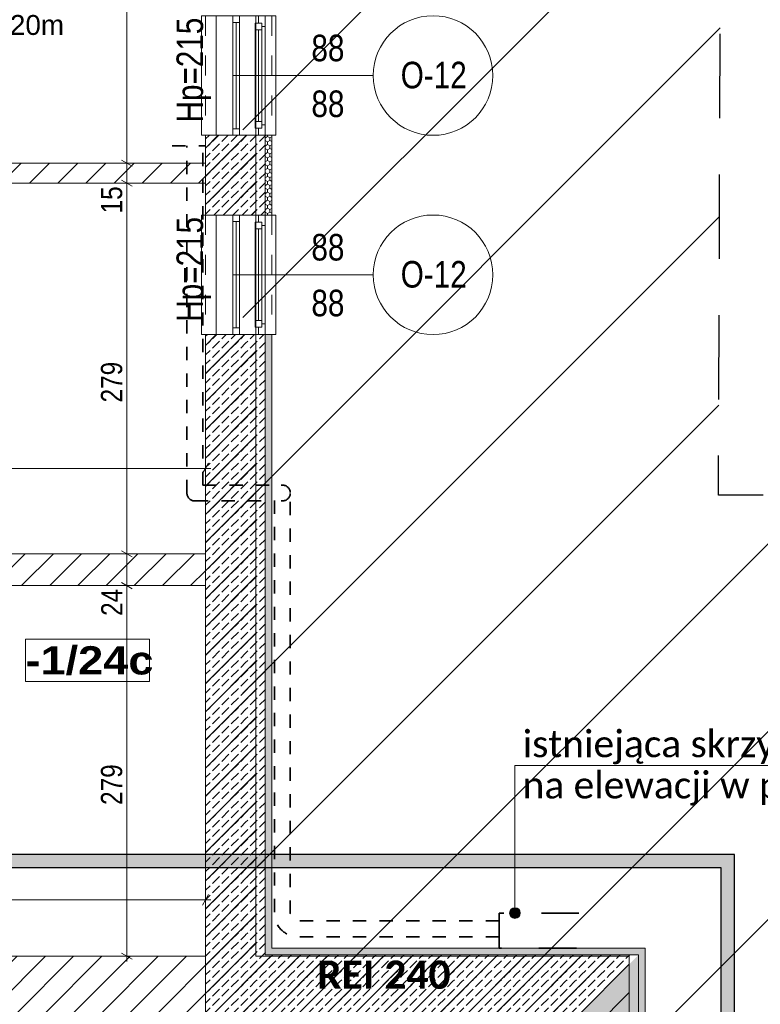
# Model space of a CAD drawing. Header units: centimetres. Extents: x 18292 to 3593338517, y 11794 to 62103.
# Tile 83 of 147: x 898357433 to 898357991, y 55784 to 56526. Entities that reach past the tile are written whole.
import ezdxf

# ---------------------------------------------------------------- set-up
doc = ezdxf.new("R2010")
doc.units = ezdxf.units.CM
doc.header["$MEASUREMENT"] = 0
for name, pattern in [('1 LINIA PRZERYWANA', [30, 15, -15]), ('Dashed', [56.44444465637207, 28.22222232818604, -28.22222232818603]), ('Dashed-002', [20, 10, -10]), ('Long Dashed', [105.83333015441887, 63.49999904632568, -42.3333311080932])]:
    doc.linetypes.add(name, pattern=pattern)
for name, color, linetype in [('410-Fundamenty', 7, 'Continuous'), ('499-Wymiary i opisy', 7, 'Continuous'), ('__PROJEKTOWANE', 7, 'Continuous'), ('__PROJEKTOWANE_WYPOSAŻENIE', 7, 'Continuous'), ('MF-NR', 7, 'Continuous'), ('MF_KRESKOWANIE', 7, 'Continuous'), ('MF_NR', 7, 'Continuous'), ('MF_OKNA', 7, 'Continuous'), ('MF_OKNA opisy', 7, 'Continuous'), ('MF_OPISY', 7, 'Continuous'), ('MF_SCIANY_KONSTR', 7, 'Continuous')]:
    doc.layers.add(name, color=color, linetype=linetype)
doc.styles.add('GENERATED_STYLE_2', font='txt')
doc.styles.add('GENERATED_STYLE_4', font='txt')
doc.styles.add('GENERATED_STYLE_5', font='txt')
doc.styles.add('GENERATED_STYLE_7', font='txt')
doc.styles.add('GENERATED_STYLE_8', font='txt')
doc.dimstyles.new('GENERATED_STYLE__1', dxfattribs={"dimtxt": 16.00000023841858, "dimasz": 6.080000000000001, "dimexe": 0.18, "dimexo": 0.0625, "dimgap": 0.09, "dimtad": 1, "dimtih": 1, "dimtoh": 1, "dimdec": 0, "dimzin": 0, "dimdsep": 46, "dimtxsty": 'GENERATED_STYLE_4', "dimblk": 'ARROWHEAD_2', "dimblk1": 'ARROWHEAD_2', "dimblk2": 'ARROWHEAD_2', "dimcen": 0.09, "dimse1": 1, "dimse2": 1, "dimclrd": 7, "dimclre": 7, "dimclrt": 7, "dimadec": 0, "dimazin": 0, "dimtfac": 1, "dimtdec": 4, "dimtmove": 0, "dimatfit": 3, "dimfxl": 0, "dimtolj": 1, "dimtzin": 0, "dimarcsym": 0})
doc.dimstyles.new('GENERATED_STYLE__2', dxfattribs={"dimtxt": 16.00000023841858, "dimasz": 6.080000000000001, "dimexe": 0.18, "dimexo": 0.0625, "dimgap": 0.09, "dimtad": 1, "dimtih": 1, "dimtoh": 1, "dimdec": 0, "dimzin": 0, "dimdsep": 46, "dimtxsty": 'GENERATED_STYLE_4', "dimblk": 'ARROWHEAD_2', "dimblk1": 'ARROWHEAD_2', "dimblk2": 'ARROWHEAD_2', "dimcen": 0.09, "dimse1": 1, "dimse2": 1, "dimclrd": 7, "dimclre": 7, "dimclrt": 7, "dimadec": 0, "dimazin": 0, "dimtfac": 1, "dimtdec": 4, "dimtmove": 2, "dimatfit": 3, "dimfxl": 0, "dimtolj": 1, "dimtzin": 0, "dimarcsym": 0})
doc.dimstyles.new('GENERATED_STYLE__4', dxfattribs={"dimtxt": 16.00000023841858, "dimasz": 6.080000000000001, "dimexe": 0.18, "dimexo": 0.0625, "dimgap": 0.09, "dimtad": 1, "dimdec": 0, "dimzin": 0, "dimdsep": 46, "dimtxsty": 'GENERATED_STYLE_4', "dimblk": 'ARROWHEAD_2', "dimblk1": 'ARROWHEAD_2', "dimblk2": 'ARROWHEAD_2', "dimcen": 0.09, "dimse1": 1, "dimse2": 1, "dimclrd": 7, "dimclre": 7, "dimclrt": 7, "dimadec": 0, "dimazin": 0, "dimtfac": 1, "dimtdec": 4, "dimtmove": 0, "dimatfit": 3, "dimfxl": 0, "dimtolj": 1, "dimtzin": 0, "dimarcsym": 0})
pattern_1 = [(45, (903196041.2537819, 3898003.605305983), (-10.60660171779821, 10.60660171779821), [])]
pattern_2 = [(90.00000000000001, (903196041.2537819, 3898003.605305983), (-3.464101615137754, 0), [2, -4]), (90.00000000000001, (903196039.5217311, 3898006.605305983), (-3.464101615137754, 0), [2, -4]), (150.0000000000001, (903196041.2537819, 3898005.605305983), (1.732050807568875, 3.000000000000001), [2, -4]), (150.0000000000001, (903196037.7896804, 3898005.605305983), (1.732050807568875, 3.000000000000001), [2, -4]), (210.0000000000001, (903196041.2537819, 3898003.605305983), (-1.73205080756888, 2.999999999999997), [2, -4]), (210.0000000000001, (903196037.7896804, 3898003.605305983), (-1.73205080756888, 2.999999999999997), [2, -4])]
pattern_3 = [(45, (903196041.2537819, 3898003.605305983), (-7.071067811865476, 7.071067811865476), [7.500000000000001, -2.5]), (45, (903196041.2537819, 3898010.676373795), (-7.071067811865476, 7.071067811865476), [7.500000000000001, -2.5])]

# ---------------------------------------------------------------- blocks, each defined once
blk = doc.blocks.new('*D337', base_point=(903196041.2537819, 3898003.605305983))
at = {"layer": '499-Wymiary i opisy', "color": 7, "linetype": 'Continuous', "lineweight": 13}
for p, q in [((898356687.2771783, 55866.98500166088), (898356682.6583782, 55858.98500166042)), ((898356684.9677783, 55856.98500166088), (898356684.9677783, 55868.98500166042)), ((898357570.6583782, 55858.98500166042), (898357575.2771783, 55866.98500166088)), ((898357572.9677783, 55856.98500166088), (898357572.9677783, 55868.98500166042)), ((898356684.9677783, 55862.98500166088), (898357572.9677783, 55862.98500166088)), ((898357572.9677783, 55862.98500166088), (898357576.8797783, 55862.98500166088))]:
    blk.add_line(p, q, dxfattribs=at)
at = {"layer": '499-Wymiary i opisy', "color": 7, "lineweight": 13, "char_height": 16.00000023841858, "attachment_point": 7, "style": 'GENERATED_STYLE_4'}
for s, insert in [('\\A1;{\\pql;\\fArial Narrow|b0|i0|c238|p34;24}', (898356687.2797786, 55866.18500158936)), ('\\A1;{\\pql;\\fArial Narrow|b0|i0|c238|p34;888}', (898357123.8477787, 55866.18500158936))]:
    blk.add_mtext(s, dxfattribs=dict(at, insert=insert))
blk = doc.blocks.new('ARROWHEAD_2')
at = {"color": 0, "linetype": 'Continuous', "lineweight": 0}
for p, q in [((0, 0), (-1, 0)), ((-0.3781315, -0.655), (0.3781315, 0.655))]:
    blk.add_line(p, q, dxfattribs=at)
blk = doc.blocks.new('*D367', base_point=(903196041.2537819, 3898003.605305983))
at = {"layer": '499-Wymiary i opisy', "color": 7, "linetype": 'Continuous', "lineweight": 13}
for p, q in [((898356992.9677783, 56181.78918156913), (898356992.9677783, 56193.78918156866)), ((898357572.9677783, 56181.78918156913), (898357572.9677783, 56193.78918156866)), ((898356995.2771783, 56191.78918156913), (898356990.6583782, 56183.78918156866)), ((898356992.9677783, 56187.78918156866), (898357572.9677783, 56187.78918156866)), ((898357570.6583782, 56183.78918156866), (898357575.2771783, 56191.78918156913)), ((898357572.9677783, 56187.78918156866), (898357576.8797783, 56187.78918156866))]:
    blk.add_line(p, q, dxfattribs=at)
at = {"layer": '499-Wymiary i opisy', "color": 7, "lineweight": 13, "insert": (898357194.4827732, 56190.9891814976), "char_height": 16.00000023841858, "attachment_point": 7, "style": 'GENERATED_STYLE_4'}
blk.add_mtext('\\A1;{\\pql;\\fArial Narrow|b0|i0|c238|p34;580}', dxfattribs=at)
blk = doc.blocks.new('*D368', base_point=(903196041.2537819, 3898003.605305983))
at = {"layer": '499-Wymiary i opisy', "color": 7, "linetype": 'Continuous', "lineweight": 13}
for p, q in [((898357519.6789119, 56099.49378462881), (898357507.6789119, 56099.49378462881)), ((898357509.6789119, 56101.80318462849), (898357517.6789119, 56097.1843846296)), ((898357513.6789119, 55820.49378463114), (898357513.6789119, 56099.49378462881)), ((898357509.6789119, 55822.80318463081), (898357517.6789119, 55818.18438463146)), ((898357519.6789119, 55820.49378463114), (898357507.6789119, 55820.49378463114)), ((898357513.6789119, 55816.58178463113), (898357513.6789119, 55820.49378463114))]:
    blk.add_line(p, q, dxfattribs=at)
at = {"layer": '499-Wymiary i opisy', "color": 7, "lineweight": 13, "char_height": 16.00000023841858, "attachment_point": 7, "rotation": 90, "style": 'GENERATED_STYLE_4'}
for s, insert in [('\\A1;{\\pql;\\fArial Narrow|b0|i0|c238|p34;24}', (898357510.478912, 56076.70162426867)), ('\\A1;{\\pql;\\fArial Narrow|b0|i0|c238|p34;279}', (898357510.478912, 55934.39362434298))]:
    blk.add_mtext(s, dxfattribs=dict(at, insert=insert))
blk = doc.blocks.new('*D369', base_point=(903196041.2537819, 3898003.605305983))
at = {"layer": '499-Wymiary i opisy', "color": 7, "linetype": 'Continuous', "lineweight": 13}
for p, q in [((898357519.6789119, 56123.49378463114), (898357507.6789119, 56123.49378463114)), ((898357509.6789119, 56125.80318463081), (898357517.6789119, 56121.18438463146)), ((898357513.6789119, 56099.49378462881), (898357513.6789119, 56123.49378463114)), ((898357519.6789119, 56099.49378462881), (898357507.6789119, 56099.49378462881)), ((898357509.6789119, 56101.80318462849), (898357517.6789119, 56097.1843846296))]:
    blk.add_line(p, q, dxfattribs=at)
blk = doc.blocks.new('*D370', base_point=(903196041.2537819, 3898003.605305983))
at = {"layer": '499-Wymiary i opisy', "color": 7, "linetype": 'Continuous', "lineweight": 13}
for p, q in [((898357519.6789119, 56402.49378462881), (898357507.6789119, 56402.49378462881)), ((898357509.6789119, 56404.80318462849), (898357517.6789119, 56400.18438462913)), ((898357513.6789119, 56123.49378463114), (898357513.6789119, 56402.49378462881)), ((898357519.6789119, 56123.49378463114), (898357507.6789119, 56123.49378463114)), ((898357509.6789119, 56125.80318463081), (898357517.6789119, 56121.18438463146))]:
    blk.add_line(p, q, dxfattribs=at)
at = {"layer": '499-Wymiary i opisy', "color": 7, "lineweight": 13, "char_height": 16.00000023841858, "attachment_point": 7, "rotation": 90, "style": 'GENERATED_STYLE_4'}
for s, insert in [('\\A1;{\\pql;\\fArial Narrow|b0|i0|c238|p34;15}', (898357510.478912, 56379.70162426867)), ('\\A1;{\\pql;\\fArial Narrow|b0|i0|c238|p34;279}', (898357510.478912, 56237.39362434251))]:
    blk.add_mtext(s, dxfattribs=dict(at, insert=insert))
blk = doc.blocks.new('*D371', base_point=(903196041.2537819, 3898003.605305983))
at = {"layer": '499-Wymiary i opisy', "color": 7, "linetype": 'Continuous', "lineweight": 13}
for p, q in [((898357519.6789119, 56417.49378463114), (898357507.6789119, 56417.49378463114)), ((898357509.6789119, 56419.80318463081), (898357517.6789119, 56415.18438463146)), ((898357513.6789119, 56402.49378462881), (898357513.6789119, 56417.49378463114)), ((898357519.6789119, 56402.49378462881), (898357507.6789119, 56402.49378462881)), ((898357509.6789119, 56404.80318462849), (898357517.6789119, 56400.18438462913))]:
    blk.add_line(p, q, dxfattribs=at)
blk = doc.blocks.new('*D372', base_point=(903196041.2537819, 3898003.605305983))
at = {"layer": '499-Wymiary i opisy', "color": 7, "linetype": 'Continuous', "lineweight": 13}
for p, q in [((898357509.6789119, 56698.80318462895), (898357517.6789119, 56694.1843846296)), ((898357519.6789119, 56696.49378462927), (898357507.6789119, 56696.49378462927)), ((898357513.6789119, 56417.49378463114), (898357513.6789119, 56696.49378462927)), ((898357519.6789119, 56417.49378463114), (898357507.6789119, 56417.49378463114)), ((898357509.6789119, 56419.80318463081), (898357517.6789119, 56415.18438463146))]:
    blk.add_line(p, q, dxfattribs=at)
at = {"layer": '499-Wymiary i opisy', "color": 7, "lineweight": 13, "char_height": 16.00000023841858, "attachment_point": 7, "rotation": 90, "style": 'GENERATED_STYLE_4'}
for s, insert in [('\\A1;{\\pql;\\fArial Narrow|b0|i0|c238|p34;24}', (898357510.478912, 56673.70162426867)), ('\\A1;{\\pql;\\fArial Narrow|b0|i0|c238|p34;279}', (898357510.478912, 56531.39362434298))]:
    blk.add_mtext(s, dxfattribs=dict(at, insert=insert))
blk = doc.blocks.new('*D444', base_point=(903196041.2537819, 3898003.605305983))
at = {"layer": '499-Wymiary i opisy', "color": 7, "linetype": 'Continuous', "lineweight": 13}
for p, q in [((898358110.0252042, 55826.49378463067), (898358110.0252042, 55830.40578463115)), ((898358116.0252042, 55826.49378463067), (898358104.0252042, 55826.49378463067)), ((898358114.0252042, 55824.18438463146), (898358106.0252042, 55828.80318463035)), ((898358110.0252042, 55305.6373686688), (898358110.0252042, 55826.49378463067)), ((898358116.0252042, 55305.6373686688), (898358104.0252042, 55305.6373686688)), ((898358106.0252042, 55307.94676866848), (898358114.0252042, 55303.32796866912))]:
    blk.add_line(p, q, dxfattribs=at)
at = {"layer": '499-Wymiary i opisy', "color": 7, "lineweight": 13, "insert": (898358106.8252043, 55550.70549671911), "char_height": 16.00000023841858, "attachment_point": 7, "rotation": 90, "style": 'GENERATED_STYLE_4'}
blk.add_mtext('\\A1;{\\pql;\\fArial Narrow|b0|i0|c238|p34;521}', dxfattribs=at)
blk = doc.blocks.new('Okno 21')
at = {"layer": '410-Fundamenty', "color": 5, "linetype": 'Continuous', "lineweight": 13}
for p, q in [((-45, 40), (-45, 43)), ((-45, 43), (45, 43)), ((45, 43), (45, 40)), ((-45, 0), (-39.5, 0)), ((-39.5, 2.500000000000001), (-34.5, 2.500000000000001)), ((-39.5, -2.5), (-39.5, 2.500000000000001)), ((-39.5, 0), (-39.5, -2.5)), ((-34.5, 2.500000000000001), (34.5, 2.500000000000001)), ((-34.5, 2.500000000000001), (-34.5, -2.5)), ((-34.5, 2.500000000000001), (34.5, 2.500000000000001)), ((-34.5, 0), (34.5, 0)), ((34.5, -2.5), (34.5, 2.500000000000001)), ((34.5, 2.500000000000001), (39.5, 2.500000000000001)), ((39.5, 2.500000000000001), (39.5, -2.5)), ((39.5, -2.5), (39.5, 0)), ((39.5, 0), (45, 0)), ((-37, -5), (-45, -5)), ((-39.5, -2.5), (-37, -2.5)), ((-34.5, -2.5), (-39.5, -2.5)), ((-37, -2.5), (-37, -5)), ((37, -5), (-37, -5)), ((34.5, -2.5), (-34.5, -2.5)), ((39.5, -2.5), (34.5, -2.5)), ((37, -5), (37, -2.5)), ((37, -2.5), (39.5, -2.5)), ((45, -5), (37, -5)), ((-45, -10), (-45, -13)), ((-45, -13), (45, -13)), ((45, -13), (45, -10))]:
    blk.add_line(p, q, dxfattribs=at)
at = {"layer": '410-Fundamenty', "color": 5, "linetype": '1 LINIA PRZERYWANA', "lineweight": 13}
for p, q in [((-45, 40), (45, 40)), ((-45, -10), (45, -10))]:
    blk.add_line(p, q, dxfattribs=at)
at = {"layer": '410-Fundamenty', "color": 7, "linetype": 'Continuous', "lineweight": 13}
for p, q in [((-45.00000000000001, 15), (-45, 40)), ((45.00000000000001, 15), (45, 40)), ((-45, 10), (-45.00000000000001, 15)), ((45, 10), (45.00000000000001, 15)), ((-45, 0), (-45, 10)), ((45, 0), (45, 10)), ((-45, -5), (-45, 0)), ((-45, -5), (-45, 0)), ((45, -5), (45, 0)), ((45, -5), (45, 0)), ((-45, -10), (-45, -5)), ((45, -10), (45, -5))]:
    blk.add_line(p, q, dxfattribs=at)

msp = doc.modelspace()

# ---------------------------------------------------------------- hatches: boundary and pattern name
at = {"layer": '410-Fundamenty', "linetype": 'Continuous', "lineweight": 0, "true_color": 0x000000}
h = msp.add_hatch(dxfattribs=at)
h.set_pattern_fill('beton_0006', color=18, style=0, pattern_type=2)
h.set_pattern_definition(pattern_3)
h.paths.add_polyline_path([(898357572.9677783, 56378.49378012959), (898357597.967766, 56378.49378012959), (898357597.967766, 56438.49378423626), (898357572.9677783, 56438.49378423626)])
h = msp.add_hatch(dxfattribs=at)
h.set_pattern_fill('beton_0006', color=18, style=0, pattern_type=2)
h.set_pattern_definition(pattern_3)
h.paths.add_polyline_path([(898357602.9677782, 56438.49379017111), (898357597.9677751, 56438.49379017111), (898357597.9677751, 56378.49378075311), (898357602.9677782, 56378.49378075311)])
h = msp.add_hatch(dxfattribs=at)
h.set_pattern_fill('beton_0006', color=18, style=0, pattern_type=2)
h.set_pattern_definition(pattern_3)
h.paths.add_polyline_path([(898357617.9677738, 56438.49378169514), (898357602.9677753, 56438.49378169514), (898357602.9677753, 56378.49378769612), (898357617.9677738, 56378.49378769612)])
h = msp.add_hatch(dxfattribs=at)
h.set_pattern_fill('Styropian_0006', color=18, style=0, pattern_type=2)
h.set_pattern_definition(pattern_2)
h.paths.add_polyline_path([(898357617.9677787, 56378.49378108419), (898357622.9677746, 56378.49378108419), (898357622.9677838, 56438.49378773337), (898357617.9677787, 56438.49378773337)])
h = msp.add_hatch(dxfattribs=at)
h.set_pattern_fill('beton_0006', color=18, style=0, pattern_type=2)
h.set_pattern_definition(pattern_3)
h.paths.add_polyline_path([(898357572.9677783, 55776.49378463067), (898357597.967766, 55801.49377236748), (898357597.967766, 56288.49378876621), (898357572.9677783, 56288.49378876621)])
h = msp.add_hatch(dxfattribs=at)
h.set_pattern_fill('beton_0006', color=18, style=0, pattern_type=2)
h.set_pattern_definition(pattern_3)
h.paths.add_polyline_path([(898357597.9677751, 56288.4937808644), (898357597.9677751, 55801.49378463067), (898357602.9677782, 55806.49377829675), (898357602.9677782, 56288.4937808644)])
h = msp.add_hatch(dxfattribs=at)
h.set_pattern_fill('beton_0006', color=18, style=0, pattern_type=2)
h.set_pattern_definition(pattern_3)
h.paths.add_polyline_path([(898357602.9677753, 56288.49378727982), (898357602.9677753, 55806.49378463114), (898357617.9677738, 55821.49378313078), (898357617.9677738, 56288.49378727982)])
h = msp.add_hatch(dxfattribs=at)
h.set_pattern_fill('Styropian_0006', color=18, style=0, pattern_type=2)
h.set_pattern_definition(pattern_2)
h.paths.add_polyline_path([(898357617.9677787, 56288.49378030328), (898357617.9677787, 55821.49378463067), (898357622.9677655, 55826.49377139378), (898357622.9677746, 56288.49378030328)])
h = msp.add_hatch(dxfattribs=at)
h.set_pattern_fill('Styropian_0006', color=18, style=0, pattern_type=2)
h.set_pattern_definition(pattern_2)
h.paths.add_polyline_path([(898357903.9677783, 55826.49378463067), (898357622.9677783, 55826.49378463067), (898357617.9677783, 55821.49378463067), (898357898.9677783, 55821.49378463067)])
h = msp.add_hatch(dxfattribs=at)
h.set_pattern_fill('Styropian_0006', color=18, style=0, pattern_type=2)
h.set_pattern_definition(pattern_2)
h.paths.add_polyline_path([(898357903.9677783, 54595.49378463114), (898357903.9677783, 55826.49378463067), (898357898.9677783, 55821.49378463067), (898357898.9677783, 54600.4937846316)])
h = msp.add_hatch(dxfattribs=at)
h.set_pattern_fill('beton_0006', color=18, style=0, pattern_type=2)
h.set_pattern_definition(pattern_3)
h.paths.add_polyline_path([(898357898.9677783, 55821.49378463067), (898357617.9677783, 55821.49378463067), (898357602.9677783, 55806.49378463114), (898357883.9677783, 55806.49378463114)])
h = msp.add_hatch(dxfattribs=at)
h.set_pattern_fill('beton_0006', color=18, style=0, pattern_type=2)
h.set_pattern_definition(pattern_3)
h.paths.add_polyline_path([(898357898.9677783, 54600.4937846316), (898357898.9677783, 55821.49378463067), (898357883.9677783, 55806.49378463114), (898357883.9677783, 54615.49378463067)])
h = msp.add_hatch(dxfattribs=at)
h.set_pattern_fill('beton_0006', color=18, style=0, pattern_type=2)
h.set_pattern_definition(pattern_3)
h.paths.add_polyline_path([(898357878.9677783, 55801.49378463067), (898357597.9677783, 55801.49378463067), (898357572.9677783, 55776.49378463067), (898357853.9677783, 55776.49378463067)])
h = msp.add_hatch(dxfattribs=at)
h.set_pattern_fill('beton_0006', color=18, style=0, pattern_type=2)
h.set_pattern_definition(pattern_3)
h.paths.add_polyline_path([(898357883.9677783, 55806.49378463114), (898357602.9677783, 55806.49378463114), (898357597.9677783, 55801.49378463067), (898357878.9677783, 55801.49378463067)])
h = msp.add_hatch(dxfattribs=at)
h.set_pattern_fill('beton_0006', color=18, style=0, pattern_type=2)
h.set_pattern_definition(pattern_3)
h.paths.add_polyline_path([(898357878.9677783, 54620.49378463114), (898357878.9677783, 55801.49378463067), (898357853.9677783, 55776.49378463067), (898357853.9677783, 54645.49378463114)])
h = msp.add_hatch(dxfattribs=at)
h.set_pattern_fill('beton_0006', color=18, style=0, pattern_type=2)
h.set_pattern_definition(pattern_3)
h.paths.add_polyline_path([(898357883.9677783, 54615.49378463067), (898357883.9677783, 55806.49378463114), (898357878.9677783, 55801.49378463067), (898357878.9677783, 54620.49378463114)])
at = {"layer": '__PROJEKTOWANE', "linetype": 'Continuous', "lineweight": 13}
h = msp.add_hatch(dxfattribs=at)
h.set_pattern_fill('Bloczki_ceramiczne_kopia_8A', color=150, style=0, pattern_type=2)
h.set_pattern_definition([(45, (903196041.2537819, 3898003.605305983), (-70.71067811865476, 70.71067811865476), [])])
h.paths.add_polyline_path([(898357581.9677782, 54617.49378468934), (898357881.9677782, 54617.49378468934), (898357881.9677782, 55810.49378468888), (898357600.9677782, 55810.49378468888), (898357600.9677782, 56706.54025527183), (898357961.0662379, 56706.54025527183), (898357959.1456448, 56167.49378468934), (898358238.9677782, 56167.49378468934), (898358238.9677782, 54260.49378468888), (898357938.9677782, 54260.49378468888), (898357938.9677782, 53759.49378468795), (898355999.9677782, 53759.49378468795), (898355999.9677782, 54560.49378468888), (898355701.0048544, 54560.49378468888), (898355699.9841017, 55446.68958102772), (898353981.1594465, 55446.60734202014), (898353981.1594465, 55792.49378468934), (898356056.9677782, 55792.49378468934), (898356056.9677782, 54917.49378468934), (898356356.9677782, 54917.49378468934), (898356356.9677782, 54116.49378468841), (898357581.9677782, 54116.49378468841)])
at = {"layer": '__PROJEKTOWANE', "linetype": 'Continuous', "lineweight": 25}
h = msp.add_hatch(color=230, dxfattribs=at)
h.paths.add_polyline_path([(898355781.93524, 56613.92383331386), (898355781.93524, 54825.64591304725), (898356258.5026672, 54825.64591304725), (898356258.5026672, 54038.82218124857), (898356689.4247643, 54038.82218124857), (898356689.4247643, 53475.1504453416), (898357338.7950984, 53475.1504453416), (898357338.7950984, 54038.82218124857), (898357678.8905517, 54038.82218124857), (898357678.8905517, 54541.02098050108), (898357971.08609, 54541.02098050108), (898357971.08609, 55897.11603965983), (898356706.180347, 55897.11603965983), (898356706.180347, 56613.92383331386)])
h.paths.add_polyline_path([(898356699.4247643, 53485.15044534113), (898356699.4247643, 54048.82218124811), (898356268.5026672, 54048.82218124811), (898356268.5026672, 54835.64591304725), (898355791.93524, 54835.64591304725), (898355791.93524, 56603.92383331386), (898356696.180347, 56603.92383331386), (898356696.180347, 55887.11603965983), (898357961.08609, 55887.11603965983), (898357961.08609, 54551.02098050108), (898357668.8905517, 54551.02098050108), (898357668.8905517, 54048.82218124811), (898357328.7950984, 54048.82218124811), (898357328.7950984, 53485.15044534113)], flags=0)
at = {"layer": '__PROJEKTOWANE', "linetype": 'Continuous', "lineweight": 13}
msp.add_hatch(color=150, dxfattribs=at).paths.add_polyline_path([(898357801.9005141, 55852.98925867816), (898357802.2049961, 55851.45852494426), (898357803.072087, 55850.16083152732), (898357804.3697804, 55849.29374059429), (898357805.9005141, 55848.98925867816), (898357807.431248, 55849.29374059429), (898357808.7289413, 55850.16083152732), (898357809.5960323, 55851.45852494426), (898357809.9005141, 55852.98925867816), (898357809.5960323, 55854.5199924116), (898357808.7289413, 55855.81768582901), (898357807.431248, 55856.68477676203), (898357805.9005141, 55856.98925867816), (898357804.3697804, 55856.68477676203), (898357803.072087, 55855.81768582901), (898357802.2049961, 55854.5199924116)])
at = {"layer": 'MF_KRESKOWANIE', "linetype": 'Continuous', "lineweight": 13}
h = msp.add_hatch(dxfattribs=at)
h.set_pattern_fill('bloczki_ceramiczne_0006', color=250, style=0, pattern_type=2)
h.set_pattern_definition(pattern_1)
h.paths.add_polyline_path([(898357572.9677783, 56099.49378462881), (898357572.9677783, 56123.49378463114), (898357269.9677783, 56123.49378463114), (898356992.9677783, 56123.49378463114), (898356992.9677783, 56241.49378463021), (898357386.9677783, 56241.49378463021), (898357386.9677783, 56402.49378462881), (898357572.9677783, 56402.49378462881), (898357572.9677783, 56417.49378463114), (898357371.9677783, 56417.49378463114), (898357227.4677783, 56417.49378463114), (898357227.4677783, 56395.49378463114), (898357371.9677783, 56395.49378463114), (898357371.9677783, 56256.49378462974), (898356992.9677783, 56256.49378462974), (898356992.9677783, 56446.49378462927), (898356968.9677783, 56446.49378462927), (898356968.9677783, 56099.49378462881)])
h = msp.add_hatch(dxfattribs=at)
h.set_pattern_fill('bloczki_ceramiczne_0006', color=250, style=0, pattern_type=2)
h.set_pattern_definition(pattern_1)
h.paths.add_polyline_path([(898357572.9677783, 56438.49378463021), (898357572.9677783, 56378.49378462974), (898357610.9677783, 56378.49378462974), (898357610.9677783, 56438.49378463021)])
h = msp.add_hatch(dxfattribs=at)
h.set_pattern_fill('bloczki_ceramiczne_0006', color=250, style=0, pattern_type=2)
h.set_pattern_definition(pattern_1)
h.paths.add_polyline_path([(898357610.9677783, 56123.49378463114), (898357610.9677783, 56288.49378463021), (898357572.9677783, 56288.49378463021), (898357572.9677783, 56123.49378463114), (898357572.9677783, 55843.49378462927), (898357572.9677783, 55820.49378463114), (898357610.9677783, 55820.49378463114), (898357610.9677783, 55843.49378462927), (898357610.9677783, 56083.49378462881)])
h = msp.add_hatch(dxfattribs=at)
h.set_pattern_fill('bloczki_ceramiczne_0006', color=250, style=0, pattern_type=2)
h.set_pattern_definition(pattern_1)
h.paths.add_polyline_path([(898356046.9677783, 54907.49378463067), (898356346.9677783, 54907.49378463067), (898356346.9677783, 54896.49378462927), (898356346.9677783, 54735.49378463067), (898356346.9677783, 54106.49378462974), (898356414.9677783, 54106.49378462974), (898356722.9677783, 54106.49378462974), (898356722.9677783, 53966.49378463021), (898356764.9677783, 53966.49378463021), (898357046.6528615, 53966.49378463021), (898357046.6528615, 53894.49378465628), (898357046.6528615, 53558.49378468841), (898357216.6528615, 53558.49378468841), (898357216.6528615, 53894.49378465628), (898357216.6528615, 53966.49378463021), (898357216.6528615, 54106.49378462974), (898357591.9677783, 54106.49378462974), (898357591.9677783, 54607.49378463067), (898357891.9677783, 54607.49378463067), (898357891.9677783, 54660.49378463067), (898357891.9677783, 55820.49378463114), (898357572.9677783, 55820.49378463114), (898356796.9677783, 55820.49378463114), (898356796.9677783, 55776.49378463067), (898356867.9677783, 55776.49378463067), (898356867.9677783, 55556.49378462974), (898356800.9671775, 55556.49378462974), (898356790.9671775, 55556.49378462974), (898356790.9671775, 55514.49378463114), (898357010.9671775, 55514.49378463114), (898357010.9671775, 55556.49378462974), (898356909.9677783, 55556.49378462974), (898356909.9677783, 55776.49378463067), (898357247.9677783, 55776.49378463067), (898357247.9677783, 55556.49378462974), (898357090.9671775, 55556.49378462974), (898357090.9671775, 55514.49378463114), (898357289.9677783, 55514.49378463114), (898357289.9677783, 55776.49378463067), (898357553.9677783, 55776.49378463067), (898357853.9677783, 55776.49378463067), (898357853.9677783, 55234.49378462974), (898357553.9677783, 55234.49378462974), (898357289.9677783, 55234.49378462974), (898357289.9677783, 55434.49378462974), (898357247.9677783, 55434.49378462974), (898357247.9677783, 55393.49378462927), (898357247.9677783, 55026.49378463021), (898357289.9677783, 55026.49378463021), (898357289.9677783, 55192.49378463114), (898357853.9677783, 55192.49378463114), (898357853.9677783, 54645.49378463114), (898357589.9677783, 54645.49378463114), (898357589.9677783, 54735.49378463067), (898357589.9677783, 54747.49378463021), (898357289.9677783, 54747.49378463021), (898357289.9677783, 54934.49378462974), (898357247.9677783, 54934.49378462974), (898357247.9677783, 54747.49378463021), (898357247.9677783, 54705.49378462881), (898357553.9677783, 54705.49378462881), (898357553.9677783, 54144.49378463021), (898357151.9677783, 54144.49378463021), (898357151.9677783, 54705.49378462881), (898357155.9677783, 54705.49378462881), (898357155.9677783, 54747.49378463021), (898357057.9677783, 54747.49378463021), (898357057.9677783, 54705.49378462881), (898357109.9677783, 54705.49378462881), (898357109.9677783, 54290.49378462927), (898357084.9677783, 54290.49378462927), (898357099.9677783, 54248.49378463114), (898357109.9677783, 54248.49378463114), (898357109.9677783, 54144.49378463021), (898356929.9677783, 54144.49378463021), (898356929.9677783, 54147.49378463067), (898356887.9677783, 54147.49378463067), (898356887.9677783, 54144.49378463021), (898356874.9677783, 54144.49378463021), (898356874.9677783, 54106.49378462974), (898357178.6528615, 54106.49378462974), (898357178.6528615, 54008.49378462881), (898357178.6528615, 53894.49378465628), (898357178.3062878, 53894.49378465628), (898357178.3062878, 53600.49378468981), (898357088.6528615, 53600.49378468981), (898357088.6528615, 53894.49378465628), (898357088.6528615, 53983.49378462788), (898357063.6528615, 54008.49378462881), (898356764.9677783, 54008.49378462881), (898356764.9677783, 54106.49378462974), (898356814.9677783, 54106.49378462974), (898356814.9677783, 54144.49378463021), (898356764.9677783, 54144.49378463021), (898356764.9677783, 54159.49378462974), (898356722.9677783, 54159.49378462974), (898356722.9677783, 54144.49378463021), (898356384.9677783, 54144.49378463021), (898356384.9677783, 54705.49378462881), (898356524.9677783, 54705.49378462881), (898356524.9677783, 54747.49378463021), (898356384.9677783, 54747.49378463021), (898356384.9677783, 54907.49378463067), (898356648.9677783, 54907.49378463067), (898356648.9677783, 54871.49378463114), (898356690.9677783, 54871.49378463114), (898356690.9677783, 55099.49378462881), (898356648.9677783, 55099.49378462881), (898356648.9677783, 54945.49378463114), (898356394.9677783, 54945.49378463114), (898356084.9677783, 54945.49378463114), (898356084.9677783, 55790.10155235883), (898356547.5114527, 55790.44330562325), (898356547.6475325, 55820.49378463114), (898356084.9677783, 55820.49378463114), (898356060.9677783, 55782.49378463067), (898356046.9677783, 55782.49378463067), (898356046.9677783, 54945.49378463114)])

# ---------------------------------------------------------------- linework, layer by layer
at = {"layer": '410-Fundamenty', "color": 7, "linetype": 'Continuous', "lineweight": 13}
for p, q in [((898357597.9677783, 56438.49378463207), (898357572.9677783, 56438.49378463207)), ((898357602.9677783, 56438.49378463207), (898357597.9677783, 56438.49378463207)), ((898357612.9677783, 56438.49378463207), (898357602.9677783, 56438.49378463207)), ((898357617.9677783, 56438.49378463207), (898357612.9677783, 56438.49378463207)), ((898357622.9677783, 56438.49378463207), (898357617.9677783, 56438.49378463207)), ((898357617.9677787, 56378.49378108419), (898357617.9677787, 56438.49378773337)), ((898357597.9677783, 56378.49378463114), (898357572.9677783, 56378.49378463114)), ((898357602.9677783, 56378.49378463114), (898357597.9677783, 56378.49378463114)), ((898357612.9677783, 56378.49378463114), (898357602.9677783, 56378.49378463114)), ((898357617.9677783, 56378.49378463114), (898357612.9677783, 56378.49378463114)), ((898357622.9677783, 56378.49378463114), (898357617.9677783, 56378.49378463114)), ((898357597.9677783, 56288.49378463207), (898357572.9677783, 56288.49378463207)), ((898357602.9677783, 56288.49378463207), (898357597.9677783, 56288.49378463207)), ((898357612.9677783, 56288.49378463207), (898357602.9677783, 56288.49378463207)), ((898357617.9677783, 56288.49378463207), (898357612.9677783, 56288.49378463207)), ((898357622.9677783, 56288.49378463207), (898357617.9677783, 56288.49378463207)), ((898357617.9677787, 55821.49378463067), (898357617.9677787, 56288.49378030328)), ((898357898.9677783, 55821.49378463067), (898357617.9677783, 55821.49378463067)), ((898357898.9677783, 54600.4937846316), (898357898.9677783, 55821.49378463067))]:
    msp.add_line(p, q, dxfattribs=at)
at = {"layer": '410-Fundamenty', "color": 7, "linetype": 'Continuous', "lineweight": 13, "flags": 128}
for points in [[(898357572.9677783, 56438.49378576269), (898357572.9677783, 56378.4937910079)], [(898357622.9677783, 56378.4937806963), (898357622.9677783, 56438.49377971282)], [(898357572.9677783, 56288.4937846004), (898357572.9677783, 55776.49378463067)], [(898357622.9677783, 55826.49378463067), (898357622.9677783, 56288.49378856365)], [(898357903.9677783, 55826.49378463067), (898357622.9677783, 55826.49378463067)], [(898357903.9677783, 54595.49378463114), (898357903.9677783, 55826.49378463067)]]:
    msp.add_lwpolyline(points, dxfattribs=at)
at = {"layer": '__PROJEKTOWANE', "color": 150, "linetype": 'Continuous', "lineweight": 13}
for p, q in [((898357805.9005141, 55964.06982592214), (898357805.9005141, 55856.98925867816)), ((898358210.730014, 55964.06982592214), (898357805.9005141, 55964.06982592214))]:
    msp.add_line(p, q, dxfattribs=at)
at = {"layer": '__PROJEKTOWANE', "color": 7, "linetype": 'Long Dashed', "lineweight": 25, "flags": 128}
msp.add_lwpolyline([(898355698.0591093, 55446.62315607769), (898355701.0972673, 54560.49378468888), (898355999.9677782, 54560.49378468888), (898355999.9677782, 53759.49378468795), (898357938.9677782, 53759.49378468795), (898357938.9677782, 54260.49378468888), (898358238.9677782, 54260.49378468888), (898358238.9677782, 56167.49378468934), (898357959.1456448, 56167.49378468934), (898357960.9656837, 56678.31802017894)], dxfattribs=at)
at = {"layer": '__PROJEKTOWANE', "color": 230, "linetype": 'Continuous', "lineweight": 25, "flags": 128}
for points in [[(898356689.4247643, 53475.1504453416), (898357338.7950984, 53475.1504453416), (898357338.7950984, 54038.82218124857), (898357678.8905517, 54038.82218124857), (898357678.8905517, 54541.02098050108), (898357971.08609, 54541.02098050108), (898357971.08609, 55897.11603965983), (898356706.180347, 55897.11603965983), (898356706.180347, 56613.92383331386), (898355781.9638261, 56613.92383331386), (898355781.9638261, 54825.64591304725), (898356258.5026672, 54825.64591304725), (898356258.5026672, 54038.82218124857), (898356689.4247643, 54038.82218124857)], [(898356699.4247643, 53485.15044534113), (898357328.7950984, 53485.15044534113), (898357328.7950984, 54048.82218124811), (898357668.8905517, 54048.82218124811), (898357668.8905517, 54551.02098050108), (898357961.08609, 54551.02098050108), (898357961.08609, 55887.11603965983), (898356696.180347, 55887.11603965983), (898356696.180347, 56603.92383331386), (898355791.93524, 56603.92383331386), (898355791.93524, 54835.64591304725), (898356268.5026672, 54835.64591304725), (898356268.5026672, 54048.82218124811), (898356699.4247643, 54048.82218124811)]]:
    msp.add_lwpolyline(points, close=True, dxfattribs=at)
at = {"layer": '__PROJEKTOWANE', "color": 150, "linetype": 'Continuous', "lineweight": 13}
msp.add_circle((898357805.9005141, 55852.98925867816), 4.000000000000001, dxfattribs=at)
at = {"layer": '__PROJEKTOWANE_WYPOSAŻENIE', "color": 30, "linetype": 'Dashed-002', "lineweight": 35, "flags": 128}
for points in [[(898357547.9345062, 56430.6454150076), (898357572.9847535, 56430.6454150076)], [(898357558.9677783, 56169.24304355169), (898357558.9677783, 56430.6454150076)], [(898357570.9677783, 56175.20362634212), (898357570.9677783, 56430.6454150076)], [(898357570.9677783, 56175.20362634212), (898357630.8124323, 56175.20362634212)], [(898357564.9677783, 56163.20362634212), (898357624.8124323, 56163.20362634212)]]:
    msp.add_lwpolyline(points, dxfattribs=at)
for points in [[(898357636.8124323, 56169.548594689, 0.9425052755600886), (898357624.8124323, 56169.548594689)], [(898357558.9677783, 56169.24304355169, 0.3969847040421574), (898357564.62281, 56163.24304355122)], [(898357793.9677783, 55835.13237682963), (898357642.2276098, 55835.13237682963, -0.3997100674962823), (898357624.8124323, 55852.54755430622), (898357624.8124323, 56169.548594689)], [(898357636.8124323, 56168.85865799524, -0.9425052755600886), (898357624.8124323, 56168.85865799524)], [(898357793.9677783, 55847.13237683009), (898357642.4174768, 55847.13237683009, -0.3889935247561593), (898357636.8124323, 55852.73742129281), (898357636.8124323, 56169.548594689)]]:
    msp.add_lwpolyline(points, format="xyb", dxfattribs=at)
at = {"layer": '__PROJEKTOWANE_WYPOSAŻENIE', "color": 30, "linetype": 'Dashed', "lineweight": 35, "flags": 128}
msp.add_lwpolyline([(898357793.9677783, 55852.98925867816), (898357793.9677783, 55826.49378463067), (898357853.9677783, 55826.49378463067), (898357853.9677783, 55852.98925867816)], close=True, dxfattribs=at)
at = {"layer": 'MF-NR', "color": 7, "linetype": 'Continuous', "lineweight": 13}
for p, q in [((898357437.5109444, 56059.10802521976), (898357530.8472853, 56059.10802521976)), ((898357437.5109444, 56027.21427521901), (898357437.5109444, 56059.10802521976)), ((898357530.8472853, 56059.10802521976), (898357530.8472853, 56027.21427521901))]:
    msp.add_line(p, q, dxfattribs=at)
at = {"layer": 'MF-NR', "color": 7, "linetype": 'Continuous', "lineweight": 13, "flags": 128}
msp.add_lwpolyline([(898357530.8472853, 56027.21427521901), (898357437.5109444, 56027.21427521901)], dxfattribs=at)
at = {"layer": 'MF_OKNA', "color": 7, "linetype": 'Continuous', "lineweight": 13}
for p, q in [((898357580.9677783, 56528.49378462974), (898357580.9677783, 56438.49378463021)), ((898357593.4677783, 56528.49378462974), (898357593.4677783, 56523.49378463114)), ((898357598.4677783, 56523.49378463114), (898357598.4677783, 56528.49378462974)), ((898357610.9677783, 56528.49378462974), (898357610.9677783, 56438.49378463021)), ((898357593.4677783, 56523.49378463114), (898357598.4677783, 56523.49378463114)), ((898357593.4677783, 56523.49378463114), (898357593.4677783, 56443.49378462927)), ((898357595.9677783, 56443.49378462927), (898357595.9677783, 56523.49378463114)), ((898357598.4677783, 56523.49378463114), (898357598.4677783, 56443.49378462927)), ((898357593.4677783, 56438.49378463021), (898357593.4677783, 56443.49378462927)), ((898357593.4677783, 56443.49378462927), (898357598.4677783, 56443.49378462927)), ((898357595.9677783, 56438.49378463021), (898357593.4677783, 56438.49378463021)), ((898357598.4677783, 56438.49378463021), (898357593.4677783, 56438.49378463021)), ((898357598.4677783, 56443.49378462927), (898357598.4677783, 56438.49378463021)), ((898357580.9677783, 56378.49378462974), (898357580.9677783, 56288.49378463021)), ((898357595.9677783, 56378.49378462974), (898357593.4677783, 56378.49378462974)), ((898357593.4677783, 56378.49378462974), (898357593.4677783, 56373.49378463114)), ((898357598.4677783, 56378.49378462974), (898357593.4677783, 56378.49378462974)), ((898357598.4677783, 56373.49378463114), (898357598.4677783, 56378.49378462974)), ((898357610.9677783, 56378.49378462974), (898357610.9677783, 56288.49378463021)), ((898357593.4677783, 56373.49378463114), (898357598.4677783, 56373.49378463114)), ((898357593.4677783, 56373.49378463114), (898357593.4677783, 56293.49378462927)), ((898357595.9677783, 56293.49378462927), (898357595.9677783, 56373.49378463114)), ((898357598.4677783, 56373.49378463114), (898357598.4677783, 56293.49378462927)), ((898357593.4677783, 56288.49378463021), (898357593.4677783, 56293.49378462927)), ((898357593.4677783, 56293.49378462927), (898357598.4677783, 56293.49378462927)), ((898357598.4677783, 56293.49378462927), (898357598.4677783, 56288.49378463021)), ((898357595.9677783, 56288.49378463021), (898357593.4677783, 56288.49378463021)), ((898357598.4677783, 56288.49378463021), (898357593.4677783, 56288.49378463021))]:
    msp.add_line(p, q, dxfattribs=at)
at = {"layer": 'MF_OKNA opisy', "color": 7, "linetype": 'Continuous', "lineweight": 13}
for p, q in [((898357593.4677783, 56483.49378462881), (898357699.2739044, 56483.49378462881)), ((898357593.4677783, 56333.49378462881), (898357699.2739044, 56333.49378462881))]:
    msp.add_line(p, q, dxfattribs=at)
for centre in [(898357744.2739044, 56483.49378462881), (898357744.2739044, 56333.49378462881)]:
    msp.add_circle(centre, 45.0000000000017, dxfattribs=at)
at = {"layer": 'MF_SCIANY_KONSTR', "color": 7, "linetype": 'Continuous', "lineweight": 13}
for p, q in [((898357572.9677783, 56378.49378462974), (898357572.9677783, 56438.49378463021)), ((898357572.9677783, 56438.49378463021), (898357572.9677783, 56378.49378462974)), ((898357572.9677783, 56438.49378463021), (898357610.9677783, 56438.49378463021)), ((898357610.9677783, 56378.49378462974), (898357610.9677783, 56438.49378463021)), ((898357610.9677783, 56438.49378463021), (898357610.9677783, 56378.49378462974)), ((898357572.9677783, 56417.49378463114), (898357371.9677783, 56417.49378463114)), ((898357471.4677783, 56417.49378463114), (898357572.9677783, 56417.49378463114)), ((898357386.9677783, 56402.49378462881), (898357572.9677783, 56402.49378462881)), ((898357572.9677783, 56378.49378462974), (898357610.9677783, 56378.49378462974)), ((898357572.9677783, 56123.49378463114), (898357572.9677783, 56288.49378463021)), ((898357572.9677783, 56288.49378463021), (898357572.9677783, 56123.49378463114)), ((898357572.9677783, 56288.49378463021), (898357610.9677783, 56288.49378463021)), ((898357610.9677783, 56288.49378463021), (898357610.9677783, 56123.49378463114)), ((898357610.9677783, 56243.49378462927), (898357610.9677783, 56273.49378463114)), ((898357269.9677783, 56123.49378463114), (898357572.9677783, 56123.49378463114)), ((898357610.9677783, 56083.49378462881), (898357610.9677783, 56123.49378463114)), ((898357610.9677783, 56113.49378463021), (898357610.9677783, 55843.49378462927)), ((898356968.9677783, 56099.49378462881), (898357572.9677783, 56099.49378462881)), ((898357572.9677783, 56099.49378462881), (898357572.9677783, 56083.49378462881)), ((898357572.9677783, 56099.49378462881), (898357572.9677783, 55843.49378462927)), ((898357572.9677783, 55820.49378463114), (898357572.9677783, 55843.49378462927)), ((898357610.9677783, 55843.49378462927), (898357610.9677783, 55820.49378463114)), ((898356796.9677783, 55820.49378463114), (898357572.9677783, 55820.49378463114)), ((898357553.9677783, 55820.49378463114), (898357572.9677783, 55820.49378463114)), ((898357610.9677783, 55820.49378463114), (898357891.9677783, 55820.49378463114)), ((898357891.9677783, 54660.49378463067), (898357891.9677783, 55820.49378463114))]:
    msp.add_line(p, q, dxfattribs=at)

# ---------------------------------------------------------------- block references
at = {"layer": '410-Fundamenty', "color": 7, "linetype": 'Continuous', "lineweight": 13, "xscale": -1, "zscale": 100, "rotation": 90}
for p in [(898357612.9677783, 56483.4937846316), (898357612.9677783, 56333.4937846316)]:
    msp.add_blockref('Okno 21', p, dxfattribs=at)

# ---------------------------------------------------------------- texts
at = {"layer": '__PROJEKTOWANE', "color": 150, "linetype": 'Continuous', "lineweight": 13, "insert": (898357811.7212659, 55933.93500691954), "char_height": 20.00000000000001, "attachment_point": 7, "line_spacing_factor": 0.9312793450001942, "style": 'GENERATED_STYLE_7'}
msp.add_mtext('\\A1;{\\pql;\\fCalibri Light|b0|i0|c238|p34;istniejąca skrzynka  gazowa\\P\\pql;\\fCalibri Light|b0|i0|c238|p34;na elewacji w poziomie parteru }', dxfattribs=at)
at = {"layer": '__PROJEKTOWANE', "color": 1, "linetype": 'Continuous', "lineweight": 13, "insert": (898357656.9850342, 55795.74821640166), "char_height": 21.2625, "attachment_point": 7, "style": 'GENERATED_STYLE_8'}
msp.add_mtext('\\A1;{\\pql;\\fCalibri Light|b1|i0|c238|p34;REI 240}', dxfattribs=at)
at = {"layer": 'MF_NR', "color": 7, "linetype": 'Continuous', "lineweight": 13, "insert": (898357437.4185038, 56031.98567773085), "char_height": 21.2625, "attachment_point": 7, "style": 'GENERATED_STYLE_5'}
msp.add_mtext('\\A1;{\\pql;\\fArial Black|b0|i0|c238|p38;-1/24c}', dxfattribs=at)
at = {"layer": 'MF_OKNA opisy', "color": 7, "linetype": 'Continuous', "lineweight": 13, "char_height": 20, "attachment_point": 4, "rotation": 90, "style": 'GENERATED_STYLE_2'}
for insert in [(898357564.1652896, 56448.15128783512), (898357564.1652896, 56298.15128783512)]:
    msp.add_mtext('\\A1;{\\W0.800000x;\\pql;\\fArial|b0|i0|c238|p38;Hp=215}', dxfattribs=dict(at, insert=insert))
at = {"layer": 'MF_OKNA opisy', "color": 7, "linetype": 'Continuous', "lineweight": 13, "char_height": 20, "attachment_point": 4, "style": 'GENERATED_STYLE_2'}
for s, insert in [('\\A1;{\\W0.800000x;\\pql;\\fArial|b0|i0|c238|p38;88}', (898357652.6833566, 56504.09207181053)), ('\\A1;{\\W0.800000x;\\pql;\\fArial|b0|i0|c238|p38;O-12}', (898357719.9214759, 56483.72228463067)), ('\\A1;{\\W0.800000x;\\pql;\\fArial|b0|i0|c238|p38;88}', (898357652.6833566, 56462.09207181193)), ('\\A1;{\\W0.800000x;\\pql;\\fArial|b0|i0|c238|p38;88}', (898357652.6833566, 56354.09207181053)), ('\\A1;{\\W0.800000x;\\pql;\\fArial|b0|i0|c238|p38;O-12}', (898357719.9214759, 56333.72228463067)), ('\\A1;{\\W0.800000x;\\pql;\\fArial|b0|i0|c238|p38;88}', (898357652.6833566, 56312.09207181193))]:
    msp.add_mtext(s, dxfattribs=dict(at, insert=insert))
at = {"layer": 'MF_OPISY', "color": 7, "linetype": 'Continuous', "lineweight": 13, "insert": (898357423.7152399, 56529.06487850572), "char_height": 15, "attachment_point": 2, "style": 'GENERATED_STYLE_2'}
msp.add_mtext('\\A1;{\\pqc;\\fArial|b0|i0|c238|p38;H=3,20m}', dxfattribs=at)

# ---------------------------------------------------------------- dimensions: what is measured, and where the dimension line sits
at = {"layer": '499-Wymiary i opisy', "color": 7, "linetype": 'Continuous', "lineweight": 13}
for base, p1, p2, picture, middle in [((898357513.6789119, 56696.49378462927), (898357572.9677783, 56417.49378463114), (898357572.9677783, 56696.49378462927), '*D372', (898357502.4789119, 56549.69010484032)), ((898357513.6789119, 56417.49378463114), (898357572.9677783, 56402.49378462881), (898357572.9677783, 56417.49378463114), '*D371', (898357502.4789119, 56391.899304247)), ((898357513.6789119, 56402.49378462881), (898357572.9677783, 56123.49378463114), (898357572.9677783, 56402.49378462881), '*D370', (898357502.4789119, 56255.69010484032)), ((898357513.6789119, 56123.49378463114), (898357572.9677783, 56099.49378462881), (898357572.9677783, 56123.49378463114), '*D369', (898357502.4789119, 56088.899304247)), ((898357513.6789119, 56099.49378462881), (898357572.9677783, 55820.49378463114), (898357572.9677783, 56099.49378462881), '*D368', (898357502.4789119, 55952.69010484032)), ((898358110.0252042, 55826.49378463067), (898358308.3778992, 55305.6373686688), (898357903.9677783, 55826.49378463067), '*D444', (898358098.8252041, 55569.00197721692))]:
    dim = msp.add_linear_dim(base=base, p1=p1, p2=p2, angle=90, dimstyle='GENERATED_STYLE__4', dxfattribs=at)
    dim.commit()
    dim.dimension.update_dxf_attribs({"geometry": picture, "text_midpoint": middle, "dimtype": 160, "text_rotation": 90})
for base, p1, p2, dimstyle, picture, middle in [((898357572.9677783, 56187.78918156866), (898356992.9677783, 56123.49378463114), (898357572.9677783, 56123.49378463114), 'GENERATED_STYLE__2', '*D367', (898357212.7792536, 56198.98918161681)), ((898357572.9677783, 55862.98500166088), (898356684.9677783, 55820.49378463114), (898357572.9677783, 55820.49378463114), 'GENERATED_STYLE__1', '*D337', (898357142.1442592, 55874.18500170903))]:
    dim = msp.add_linear_dim(base=base, p1=p1, p2=p2, dimstyle=dimstyle, dxfattribs=at)
    dim.commit()
    dim.dimension.update_dxf_attribs({"geometry": picture, "text_midpoint": middle, "dimtype": 160})

doc.saveas('drawing.dxf')
